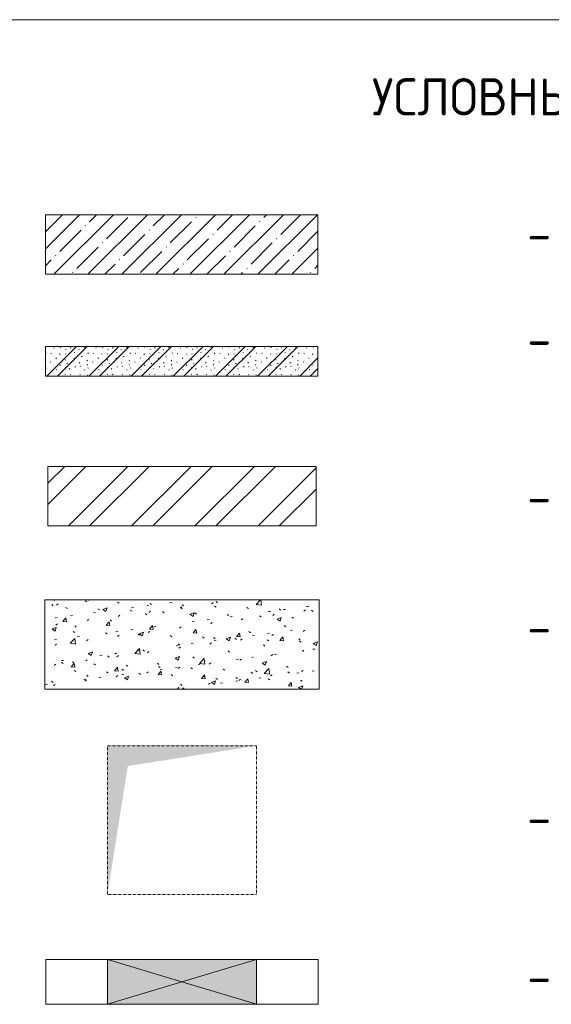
# Model space of a CAD drawing. Header units: millimetres. Extents: x 82112 to 162374, y -10965 to 131389.
# Tile 16 of 82: x 157053 to 158837, y 408 to 3715. Entities that reach past the tile are written whole.
import ezdxf

# ---------------------------------------------------------------- set-up
doc = ezdxf.new("R2010")
doc.units = ezdxf.units.MM
doc.linetypes.add('2_Пунктир_ 0_6 мм', pattern=[1.2, 0.6, -0.6])
for name, color, linetype, lineweight in [('A-DETL', 7, 'Continuous', 25), ('A-DETL-GENF', 7, 'Continuous', 13), ('A-DETL-THIN', 7, 'Continuous', 5), ('A-GLAZ', 7, 'Continuous', 13), ('A-WALL', 7, 'Continuous', 13), ('A-WALL-PATT', 7, 'Continuous', 13), ('G-ANNO-TEXT', 7, 'Continuous', 5)]:
    doc.layers.add(name, color=color, linetype=linetype, lineweight=lineweight)
doc.styles.add('GOST Common_6', font='GOST_Common.ttf', dxfattribs={"height": 125})

# ---------------------------------------------------------------- blocks, each defined once
blk = doc.blocks.new('Family - ___-2855987-Условные обозначения Маркировочные планы_вертикаль')
at = {"layer": 'A-WALL-PATT', "lineweight": 5}
h = blk.add_hatch(dxfattribs=at)
h.set_pattern_fill('FP_20', color=256, style=0, pattern_type=2)
h.set_pattern_definition([(45, (0, 0), (-57.0246, 57.0246), []), (45, (57.025, 0), (-57.0246, 57.0246), [100.806, -20.161, 1.676, -18.485])])
h.paths.add_polyline_path([(3841.9, 2859.7), (3841.9, 3059.7), (2927.5, 3059.7), (2927.5, 2859.7)])
at = {"layer": 'A-WALL'}
for p, q in [((3841.9, 3059.7), (2927.5, 3059.7)), ((2927.5, 3059.7), (2927.5, 2859.7)), ((3841.9, 2859.7), (3841.9, 3059.7)), ((2927.5, 2859.7), (3841.9, 2859.7))]:
    blk.add_line(p, q, dxfattribs=at)
blk = doc.blocks.new('Family - ___-2855989-Условные обозначения Маркировочные планы_вертикаль')
at = {"layer": 'A-WALL-PATT', "lineweight": 5}
h = blk.add_hatch(dxfattribs=at)
h.set_pattern_fill('FP_21', color=256, style=0, pattern_type=2)
h.set_pattern_definition([(135, (75.14, 94.32), (-141.4214, 1e-14), [2.5, -197.5]), (135, (87.45, 118.68), (-141.4214, 1e-14), [2.5, -197.5]), (135, (105.98, 118.27), (-141.4214, 1e-14), [2.5, -197.5]), (135, (57.48, 111.98), (-141.4214, 1e-14), [2.5, -197.5]), (135, (38.77, 111.98), (-141.4214, 1e-14), [2.5, -197.5]), (135, (28.72, 92.26), (-141.4214, 1e-14), [2.5, -197.5]), (135, (33.11, 71.45), (-141.4214, 1e-14), [2.5, -197.5]), (135, (53.67, 80.5), (-141.4214, 1e-14), [2.5, -197.5]), (135, (49.54, 65.47), (-141.4214, 1e-14), [2.5, -197.5]), (135, (11.3, 68.23), (-141.4214, 1e-14), [2.5, -197.5]), (135, (10.58, 84.04), (-141.4214, 1e-14), [2.5, -197.5]), (135, (23.07, 48.06), (-141.4214, 1e-14), [2.5, -197.5]), (135, (1.77, 37.3), (-141.4214, 1e-14), [2.5, -197.5]), (135, (20.15, 23.78), (-141.4214, 1e-14), [2.5, -197.5]), (135, (19.88, 9.23), (-141.4214, 1e-14), [2.5, -197.5]), (135, (38.47, 18.64), (-141.4214, 1e-14), [2.5, -197.5]), (135, (57.09, 31.2), (-141.4214, 1e-14), [2.5, -197.5]), (135, (69.94, 45.09), (-141.4214, 1e-14), [2.5, -197.5]), (135, (70.72, 7.91), (-141.4214, 1e-14), [2.5, -197.5]), (135, (94.34, 13.36), (-141.4214, 1e-14), [2.5, -197.5]), (135, (88.07, 25.68), (-141.4214, 1e-14), [2.5, -197.5]), (135, (88.51, 0), (-141.4214, 1e-14), [2.5, -197.5]), (135, (138.31, 4.11), (-141.4214, 1e-14), [2.5, -197.5]), (135, (135.6, 15.86), (-141.4214, 1e-14), [2.5, -197.5]), (135, (134.14, 59.83), (-141.4214, 1e-14), [2.5, -197.5]), (135, (118.96, 50.98), (-141.4214, 1e-14), [2.5, -197.5]), (135, (118.96, 79.14), (-141.4214, 1e-14), [2.5, -197.5]), (135, (130.2, 102.18), (-141.4214, 1e-14), [2.5, -197.5]), (135, (137.77, 117.7), (-141.4214, 1e-14), [2.5, -197.5]), (135, (58.81, 134.48), (-141.4214, 1e-14), [2.5, -197.5]), (135, (101.81, 136.91), (-141.4214, 1e-14), [2.5, -197.5]), (135, (23.62, 139.65), (-141.4214, 1e-14), [2.5, -197.5]), (135, (11.6, 133.08), (-141.4214, 1e-14), [2.5, -197.5]), (135, (21.39, 116.26), (-141.4214, 1e-14), [2.5, -197.5]), (135, (88.88, 45.28), (-141.4214, 1e-14), [2.5, -197.5]), (135, (90.56, 60.9), (-141.4214, 1e-14), [2.5, -197.5]), (135, (103.36, 86.03), (-141.4214, 1e-14), [2.5, -197.5]), (135, (71.57, 68.31), (-141.4214, 1e-14), [2.5, -197.5]), (135, (105.76, 65.93), (-141.4214, 1e-14), [2.5, -197.5]), (135, (40.73, 47.55), (-141.4214, 1e-14), [2.5, -197.5]), (135, (117.56, 30.23), (-141.4214, 1e-14), [2.5, -197.5]), (135, (121.12, 2.44), (-141.4214, 1e-14), [2.5, -197.5]), (45, (0, 53.03), (-141.4214, 0), []), (45, (53.03, 0), (-141.4214, 0), []), (45, (88.39, 0), (-141.4214, 0), []), (45, (0, 88.39), (-141.4214, 0), [])])
h.paths.add_polyline_path([(3841.7, 2517.7), (3841.7, 2617.7), (2927.3, 2617.7), (2927.3, 2517.7)])
at = {"layer": 'A-WALL'}
for p, q in [((3841.7, 2617.7), (2927.3, 2617.7)), ((2927.3, 2617.7), (2927.3, 2517.7)), ((3841.7, 2517.7), (3841.7, 2617.7)), ((2927.3, 2517.7), (3841.7, 2517.7))]:
    blk.add_line(p, q, dxfattribs=at)
blk = doc.blocks.new('Family - ___-2855993-Условные обозначения Маркировочные планы_вертикаль')
at = {"layer": 'A-DETL-GENF', "true_color": 0x808080}
h = blk.add_hatch(color=8, dxfattribs=at)
h.paths.add_polyline_path([(3385.4, 408.2), (3635.4, 408.2), (3385.4, 483), (3135.8, 408.2)])
h.paths.add_polyline_path([(3635.4, 558.2), (3135.8, 558.2), (3385.8, 483.3)])
h.paths.add_polyline_path([(3635.4, 408.2), (3635.8, 408.2), (3635.4, 558.2)])
at = {"layer": 'A-DETL-GENF'}
for p, q in [((3635.8, 558.2), (3135.8, 558.2)), ((3635.8, 408.2), (3635.8, 558.2)), ((3135.8, 408.2), (3635.8, 408.2))]:
    blk.add_line(p, q, dxfattribs=at)
at = {"layer": 'A-GLAZ'}
blk.add_line((3635.8, 558.2), (3635.8, 408.2), dxfattribs=at)
at = {"layer": 'A-WALL'}
for p, q in [((3135.8, 558.2), (2928.6, 558.2)), ((2928.6, 558.2), (2928.6, 408.2)), ((3635.8, 558.2), (3135.8, 558.2)), ((3843, 558.2), (3635.8, 558.2)), ((3843, 408.2), (3843, 558.2)), ((2928.6, 408.2), (3135.8, 408.2)), ((3135.8, 408.2), (3635.8, 408.2)), ((3635.8, 408.2), (3843, 408.2))]:
    blk.add_line(p, q, dxfattribs=at)

msp = doc.modelspace()

# ---------------------------------------------------------------- hatches: boundary and pattern name
at = {"layer": 'A-DETL-GENF', "lineweight": 5}
h = msp.add_hatch(dxfattribs=at)
h.set_pattern_fill('FP_23', color=256, style=0, pattern_type=2)
h.set_pattern_definition([(45, (154212.09, 0), (-106.066, 106.066), []), (45, (154212.09, 70.7), (-106.066, 106.066), [])])
h.paths.add_polyline_path([(158047.699823, 2014.667897), (158047.699823, 2214.667897), (157147.699823, 2214.667897), (157147.699823, 2014.667897)])
h = msp.add_hatch(dxfattribs=at)
h.set_pattern_fill('FP_22', color=256, style=0, pattern_type=2)
h.set_pattern_definition([(50, (154212.09, 0), (145.7474, -12.7507), [15.24, -167.64]), (355, (154212.09, 0), (-28.194, 152.846), [12.192, -134.112]), (100.451, (154224.24, -1.06), (117.554, 140.0937), [12.952, -142.472]), (46.184, (154212.09, 40.64), (216.8635, -33.634), [22.86, -251.46]), (96.636, (154230.16, 37.84), (189.922, 197.942), [19.428, -213.708]), (351.184, (154212.1, 40.64), (189.925, 197.94), [18.288, -201.168]), (21, (154232.41, 30.48), (121.292, -81.8118), [15.24, -167.64]), (326, (154232.41, 30.48), (49.442, 147.3507), [12.192, -134.112]), (71.451, (154242.52, 23.66), (170.734, 65.5375), [12.952, -142.472]), (37.5, (154212.09, 0), (2.47086, 67.64346), [6.706, -125.781, 6.706, -129.438, -134.62]), (37.5, (154212.09, 0), (2.47086, 67.64346), [-268.63, 6.706, -127.914]), (7.5, (154212.09, 0), (53.4554, 80.144), [6.706, -70.917, 6.706, -122.733, -51.308]), (7.5, (154212.09, 0), (53.4554, 80.144), [-207.061, 6.706, -44.602]), (327.5, (154166.777, 0), (108.4723, -4.58285), [6.706, -44.094, 6.706, -151.79, -210.312]), (327.5, (154166.777, 0), (108.4723, -4.58285), [-209.296, 6.706, -203.606]), (317.5, (154146.46, 0), (118.503, 20.3417), [6.706, -59.334, 6.706, -98.552, -149.352]), (317.5, (154146.46, 0), (118.503, 20.3417), [-171.298, 6.706, -142.646])])
h.paths.add_polyline_path([(158057.699823, 1466.191472), (158057.699823, 1766.191472), (157137.699823, 1766.191472), (157137.699823, 1466.191472)])
at = {"layer": 'A-DETL-GENF', "true_color": 0x808080}
for points in [[(157347.699823, 776.55891), (157416.064191, 1208.194542), (157847.699823, 1276.55891), (157347.699823, 1276.55891)], [(157347.905916, 408.171622), (157597.49373, 483.295277), (157347.905916, 558.171622)], [(157847.49373, 408.171622), (157847.49373, 558.171622), (157597.49373, 483.171622)]]:
    msp.add_hatch(color=8, dxfattribs=at).paths.add_polyline_path(points)

# ---------------------------------------------------------------- linework, layer by layer
at = {"layer": 'A-DETL', "lineweight": 13}
for p, q in [((158047.699823, 2214.667897), (157147.699823, 2214.667897)), ((157147.699823, 2214.667897), (157147.699823, 2014.667897)), ((158047.699823, 2014.667897), (158047.699823, 2214.667897)), ((157147.699823, 2014.667897), (158047.699823, 2014.667897))]:
    msp.add_line(p, q, dxfattribs=at)
at = {"layer": 'A-DETL', "lineweight": 5}
for p, q in [((158057.699823, 1766.191472), (157137.699823, 1766.191472)), ((157137.699823, 1766.191472), (157137.699823, 1466.191472)), ((158057.699823, 1466.191472), (158057.699823, 1766.191472)), ((157137.699823, 1466.191472), (158057.699823, 1466.191472)), ((157597.699823, 483.23345), (157347.905916, 558.171622)), ((157347.905916, 558.171622), (157347.905916, 408.171622)), ((157847.49373, 558.171622), (157597.49373, 483.171622)), ((157847.49373, 408.171622), (157847.49373, 558.171622)), ((157347.905916, 408.171622), (157597.699823, 483.109794)), ((157597.49373, 483.171622), (157847.49373, 408.171622))]:
    msp.add_line(p, q, dxfattribs=at)
at = {"layer": 'A-DETL', "linetype": '2_Пунктир_ 0_6 мм', "lineweight": 5}
for p, q in [((157347.699823, 1276.55891), (157347.699823, 776.55891)), ((157847.699823, 1276.55891), (157347.699823, 1276.55891)), ((157847.699823, 776.55891), (157847.699823, 1276.55891)), ((157347.699823, 776.55891), (157847.699823, 776.55891))]:
    msp.add_line(p, q, dxfattribs=at)
at = {"layer": 'A-DETL-THIN'}
msp.add_line((156447.699823, 3714.667897), (161947.699823, 3714.667897), dxfattribs=at)

# ---------------------------------------------------------------- block references
at = {"lineweight": 13}
for name in ['Family - ___-2855987-Условные обозначения Маркировочные планы_вертикаль', 'Family - ___-2855989-Условные обозначения Маркировочные планы_вертикаль', 'Family - ___-2855993-Условные обозначения Маркировочные планы_вертикаль']:
    msp.add_blockref(name, (154212.090967, 0), dxfattribs=at)

# ---------------------------------------------------------------- texts
at = {"layer": 'G-ANNO-TEXT', "char_height": 125, "attachment_point": 1, "style": 'GOST Common_6'}
for s, insert, width in [('УСЛОВНЫЕ', (158235.300216, 3518.144157), 962.025), ('\\fGOST Common|b0|i0|c204|p34|;-', (158756.00901, 3058.144157), 108.2278125), ('\\fGOST Common|b0|i0|c204|p34|;-', (158756.00901, 2704.144157), 108.2278125), ('\\fGOST Common|b0|i0|c204|p34|;-', (158756.00901, 2175.08827), 108.2278125), ('\\fGOST Common|b0|i0|c204|p34|;-', (158756.00901, 1738.144157), 108.2278125), ('\\fGOST Common|b0|i0|c204|p34|;-', (158756.00901, 1098.144157), 108.2278125), ('\\fGOST Common|b0|i0|c204|p34|;-', (158756.00901, 564.144157), 108.2278125)]:
    msp.add_mtext(s, dxfattribs=dict(at, insert=insert, width=width))

doc.saveas('drawing.dxf')
